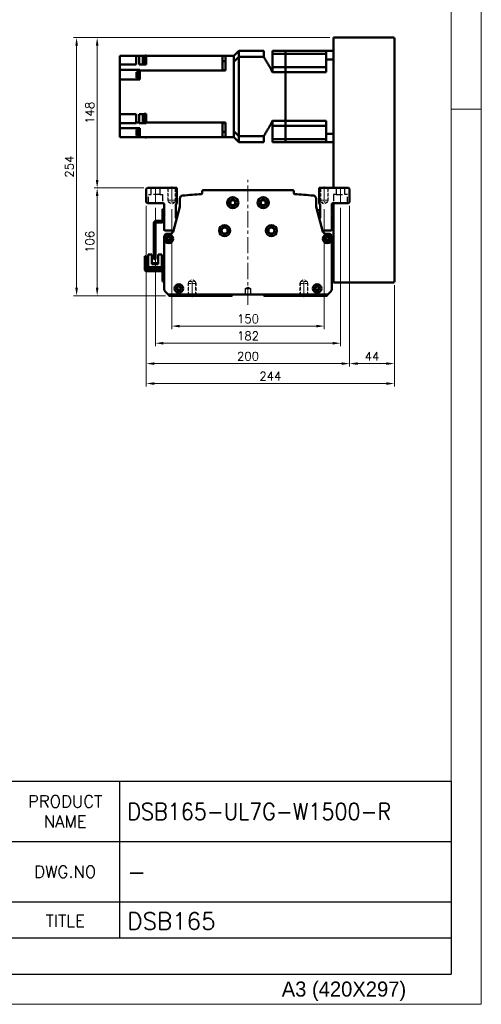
# Model space of a CAD drawing. Header units: millimetres. Extents: x 46547 to 49038, y 6223 to 10291.
# Tile 4 of 5: x 48584 to 49038, y 8529 to 9498. Entities that reach past the tile are written whole.
import ezdxf

# ---------------------------------------------------------------- set-up
doc = ezdxf.new("R2010")
doc.units = ezdxf.units.MM
doc.header["$LTSCALE"] = 0.5
for name, pattern in [('CENTER', [50.8, 31.75, -6.35, 6.35, -6.35]), ('HIDDEN', [9.525, 6.35, -3.175]), ('HIDDENX2', [19.05, 12.7, -6.35])]:
    doc.linetypes.add(name, pattern=pattern)
doc.layers.get('0').update_dxf_attribs({"lineweight": 20})
doc.layers.add('1', color=1, linetype='CENTER', lineweight=13)
doc.layers.add('외형선(ISO)', color=7, linetype='Continuous', lineweight=50)
doc.layers.add('2', color=2, linetype='HIDDENX2')
doc.layers.add('3', color=3, linetype='Continuous')
doc.styles.add('ACISOGDT', font='amgdt.shx')
doc.styles.add('DSR TEXT', font='romans.shx', dxfattribs={"bigfont": 'whgtxt.shx'})
doc.styles.get("Standard").update_dxf_attribs({"font": 'romans.shx', "bigfont": 'whgtxt.shx'})
doc.dimstyles.new('DSR', dxfattribs={"dimscale": 2, "dimtxt": 3, "dimasz": 3, "dimexe": 0.5, "dimexo": 0.5, "dimgap": 0.5, "dimtad": 1, "dimdsep": 46, "dimtxsty": 'Standard', "dimcen": 2.5, "dimclrd": 4, "dimclre": 4, "dimclrt": 2, "dimadec": 0, "dimazin": 2, "dimtfac": 1, "dimtmove": 0, "dimatfit": 3, "dimfxl": 0, "dimlwd": -1, "dimlwe": -1, "dimarcsym": 0})

# ---------------------------------------------------------------- blocks, each defined once
blk = doc.blocks.new('A$C13F00394')
at = {"layer": '3'}
for p, q in [((0, 32), (202.32, 32)), ((147.32, 32), (147.32, 6)), ((202.32, 32), (202.32, 0)), ((97.32, 22), (202.32, 22)), ((129.32, 12), (202.32, 12)), ((202.32, 6), (129.32, 6)), ((0, 0), (202.32, 0))]:
    blk.add_line(p, q, dxfattribs=at)
at = {"color": 7, "char_height": 2, "attachment_point": 5, "style": 'DSR TEXT'}
for s, insert in [('PRODUCT\\PNAME', (138.32, 27)), ('DWG.NO', (138.32, 17)), ('TITLE', (138.32, 8.83))]:
    blk.add_mtext(s, dxfattribs=dict(at, insert=insert))
blk = doc.blocks.new('A$C1C1952E1')
at = {"color": 1}
blk.add_lwpolyline([(0, 0), (420, 0), (420, 297), (0, 297)], close=True, dxfattribs=at)
at = {"color": 3}
blk.add_lwpolyline([(5, 5), (415, 5), (415, 292), (5, 292)], close=True, dxfattribs=at)
at = {"color": 7, "style": 'ACISOGDT'}
blk.add_text('A3 (420X297)', height=2.5, dxfattribs=at).set_placement((386.91, 1.28))
blk = doc.blocks.new('*D117')
at = {"color": 1, "linetype": 'ByBlock'}
for p, q in [((48733.6, 9311.7), (48733.6, 9193.46)), ((48883.6, 9311.7), (48883.6, 9193.46)), ((48741.4, 9196.46), (48875.8, 9196.46))]:
    blk.add_line(p, q, dxfattribs=at)
at = {"color": 1}
for points in [[(48741.4, 9197.76), (48741.4, 9195.16), (48733.6, 9196.46)], [(48875.8, 9197.76), (48875.8, 9195.16), (48883.6, 9196.46)]]:
    blk.add_solid(points, dxfattribs=at)
at = {"layer": 'Defpoints', "color": 0}
for p in [(48733.6, 9315.3), (48883.6, 9315.3), (48883.6, 9196.46)]:
    blk.add_point(p, dxfattribs=at)
at = {"color": 3, "insert": (48808.6, 9203.66), "char_height": 8.4, "attachment_point": 5, "style": 'DSR TEXT'}
blk.add_mtext('150', dxfattribs=at)
blk = doc.blocks.new('*D118')
at = {"color": 1, "linetype": 'ByBlock'}
for p, q in [((48717.6, 9312.83), (48717.6, 9176.63)), ((48899.6, 9312.83), (48899.6, 9176.63)), ((48725.4, 9179.63), (48891.8, 9179.63))]:
    blk.add_line(p, q, dxfattribs=at)
at = {"color": 1}
for points in [[(48725.4, 9180.93), (48725.4, 9178.33), (48717.6, 9179.63)], [(48891.8, 9180.93), (48891.8, 9178.33), (48899.6, 9179.63)]]:
    blk.add_solid(points, dxfattribs=at)
at = {"layer": 'Defpoints', "color": 0}
for p in [(48717.6, 9316.43), (48899.6, 9316.43), (48899.6, 9179.63)]:
    blk.add_point(p, dxfattribs=at)
at = {"color": 3, "insert": (48808.6, 9186.83), "char_height": 8.4, "attachment_point": 5, "style": 'DSR TEXT'}
blk.add_mtext('182', dxfattribs=at)
blk = doc.blocks.new('*D119')
at = {"color": 1, "linetype": 'ByBlock'}
for p, q in [((48708.6, 9314.83), (48708.6, 9156.57)), ((48908.6, 9314.83), (48908.6, 9156.57)), ((48716.4, 9159.57), (48900.8, 9159.57))]:
    blk.add_line(p, q, dxfattribs=at)
at = {"color": 1}
for points in [[(48716.4, 9160.87), (48716.4, 9158.27), (48708.6, 9159.57)], [(48900.8, 9160.87), (48900.8, 9158.27), (48908.6, 9159.57)]]:
    blk.add_solid(points, dxfattribs=at)
at = {"layer": 'Defpoints', "color": 0}
for p in [(48708.6, 9318.43), (48908.6, 9318.43), (48908.6, 9159.57)]:
    blk.add_point(p, dxfattribs=at)
at = {"color": 3, "insert": (48808.6, 9166.77), "char_height": 8.4, "attachment_point": 5, "style": 'DSR TEXT'}
blk.add_mtext('200', dxfattribs=at)
blk = doc.blocks.new('*D120')
at = {"color": 1, "linetype": 'ByBlock'}
for p, q in [((48908.6, 9314.83), (48908.6, 9156.57)), ((48952.6, 9236.83), (48952.6, 9156.57)), ((48916.4, 9159.57), (48944.8, 9159.57))]:
    blk.add_line(p, q, dxfattribs=at)
at = {"color": 1}
for points in [[(48916.4, 9160.87), (48916.4, 9158.27), (48908.6, 9159.57)], [(48944.8, 9160.87), (48944.8, 9158.27), (48952.6, 9159.57)]]:
    blk.add_solid(points, dxfattribs=at)
at = {"layer": 'Defpoints', "color": 0}
for p in [(48908.6, 9318.43), (48952.6, 9240.43), (48952.6, 9159.57)]:
    blk.add_point(p, dxfattribs=at)
at = {"color": 3, "insert": (48930.6, 9166.77), "char_height": 8.4, "attachment_point": 5, "style": 'DSR TEXT'}
blk.add_mtext('44', dxfattribs=at)
blk = doc.blocks.new('*D121')
at = {"color": 1, "linetype": 'ByBlock'}
for p, q in [((48708.6, 9314.83), (48708.6, 9136.94)), ((48952.6, 9236.83), (48952.6, 9136.94)), ((48716.4, 9139.94), (48944.8, 9139.94))]:
    blk.add_line(p, q, dxfattribs=at)
at = {"color": 1}
for points in [[(48716.4, 9141.24), (48716.4, 9138.64), (48708.6, 9139.94)], [(48944.8, 9141.24), (48944.8, 9138.64), (48952.6, 9139.94)]]:
    blk.add_solid(points, dxfattribs=at)
at = {"layer": 'Defpoints', "color": 0}
for p in [(48708.6, 9318.43), (48952.6, 9240.43), (48952.6, 9139.94)]:
    blk.add_point(p, dxfattribs=at)
at = {"color": 3, "insert": (48830.6, 9147.14), "char_height": 8.4, "attachment_point": 5, "style": 'DSR TEXT'}
blk.add_mtext('244', dxfattribs=at)
blk = doc.blocks.new('*D122')
at = {"color": 1, "linetype": 'ByBlock'}
for p, q in [((48706, 9332.43), (48657.25, 9332.43)), ((48660.25, 9324.63), (48660.25, 9234.23)), ((48727.5, 9226.43), (48657.25, 9226.43))]:
    blk.add_line(p, q, dxfattribs=at)
at = {"color": 1}
for points in [[(48658.95, 9324.63), (48661.55, 9324.63), (48660.25, 9332.43)], [(48658.95, 9234.23), (48661.55, 9234.23), (48660.25, 9226.43)]]:
    blk.add_solid(points, dxfattribs=at)
at = {"layer": 'Defpoints', "color": 0}
for p in [(48709.6, 9332.43), (48660.25, 9226.43), (48731.1, 9226.43)]:
    blk.add_point(p, dxfattribs=at)
at = {"color": 3, "insert": (48653.05, 9279.43), "char_height": 8.4, "attachment_point": 5, "rotation": 90, "style": 'DSR TEXT'}
blk.add_mtext('106', dxfattribs=at)
blk = doc.blocks.new('*D123')
at = {"color": 1, "linetype": 'ByBlock'}
for p, q in [((48889, 9480.43), (48657.25, 9480.43)), ((48660.25, 9340.23), (48660.25, 9472.63)), ((48706, 9332.43), (48657.25, 9332.43))]:
    blk.add_line(p, q, dxfattribs=at)
at = {"color": 1}
for points in [[(48658.95, 9472.63), (48661.55, 9472.63), (48660.25, 9480.43)], [(48658.95, 9340.23), (48661.55, 9340.23), (48660.25, 9332.43)]]:
    blk.add_solid(points, dxfattribs=at)
at = {"layer": 'Defpoints', "color": 0}
for p in [(48660.25, 9480.43), (48892.6, 9480.43), (48709.6, 9332.43)]:
    blk.add_point(p, dxfattribs=at)
at = {"color": 3, "insert": (48653.05, 9406.43), "char_height": 8.4, "attachment_point": 5, "rotation": 90, "style": 'DSR TEXT'}
blk.add_mtext('148', dxfattribs=at)
blk = doc.blocks.new('*D124')
at = {"color": 1, "linetype": 'ByBlock'}
for p, q in [((48889, 9480.43), (48637.02, 9480.43)), ((48640.02, 9472.63), (48640.02, 9234.23)), ((48727.5, 9226.43), (48637.02, 9226.43))]:
    blk.add_line(p, q, dxfattribs=at)
at = {"color": 1}
for points in [[(48638.72, 9472.63), (48641.32, 9472.63), (48640.02, 9480.43)], [(48638.72, 9234.23), (48641.32, 9234.23), (48640.02, 9226.43)]]:
    blk.add_solid(points, dxfattribs=at)
at = {"layer": 'Defpoints', "color": 0}
for p in [(48892.6, 9480.43), (48640.02, 9226.43), (48731.1, 9226.43)]:
    blk.add_point(p, dxfattribs=at)
at = {"color": 3, "insert": (48632.82, 9353.43), "char_height": 8.4, "attachment_point": 5, "rotation": 90, "style": 'DSR TEXT'}
blk.add_mtext('254', dxfattribs=at)

msp = doc.modelspace()

# ---------------------------------------------------------------- linework, layer by layer
at = {"color": 1}
msp.add_line((49038.06932, 9409.88267), (49008.40982, 9409.88267), dxfattribs=at)
at = {"color": 2, "linetype": 'HIDDEN'}
for p, q in [((48729.59807, 9332.42682), (48729.59807, 9320.42682)), ((48730.19807, 9331.82682), (48729.59807, 9332.42682)), ((48736.99807, 9331.82682), (48737.59807, 9332.42682)), ((48737.59807, 9332.42682), (48737.59807, 9320.42682)), ((48879.59807, 9332.42682), (48879.59807, 9320.42682)), ((48880.19807, 9331.82682), (48879.59807, 9332.42682)), ((48886.99807, 9331.82682), (48887.59807, 9332.42682)), ((48887.59807, 9332.42682), (48887.59807, 9320.42682)), ((48736.99807, 9331.82682), (48730.19807, 9331.82682)), ((48730.19807, 9331.82682), (48730.19807, 9318.42682)), ((48736.99807, 9331.82682), (48736.99807, 9318.42682)), ((48886.99807, 9331.82682), (48880.19807, 9331.82682)), ((48880.19807, 9331.82682), (48880.19807, 9318.42682)), ((48886.99807, 9331.82682), (48886.99807, 9318.42682)), ((48737.59807, 9320.42682), (48729.59807, 9320.42682)), ((48729.59807, 9320.42682), (48730.19807, 9319.38759)), ((48736.99807, 9318.42682), (48730.19807, 9318.42682)), ((48730.19807, 9318.42682), (48733.59807, 9316.46383)), ((48736.99807, 9318.42682), (48733.59807, 9316.46383)), ((48737.59807, 9320.42682), (48736.99807, 9319.38759)), ((48887.59807, 9320.42682), (48879.59807, 9320.42682)), ((48879.59807, 9320.42682), (48880.19807, 9319.38759)), ((48886.99807, 9318.42682), (48880.19807, 9318.42682)), ((48880.19807, 9318.42682), (48883.59807, 9316.46383)), ((48886.99807, 9318.42682), (48883.59807, 9316.46383)), ((48887.59807, 9320.42682), (48886.99807, 9319.38759)), ((48749.59807, 9238.42682), (48750.19807, 9239.46605)), ((48749.59807, 9238.42682), (48757.59807, 9238.42682)), ((48749.59807, 9226.42682), (48749.59807, 9238.42682)), ((48750.19807, 9240.42682), (48753.59807, 9242.38981)), ((48750.19807, 9240.42682), (48756.99807, 9240.42682)), ((48750.19807, 9227.02682), (48750.19807, 9240.42682)), ((48756.99807, 9240.42682), (48753.59807, 9242.38981)), ((48756.99807, 9227.02682), (48756.99807, 9240.42682)), ((48757.59807, 9238.42682), (48756.99807, 9239.46605)), ((48757.59807, 9226.42682), (48757.59807, 9238.42682)), ((48859.59807, 9238.42682), (48860.19807, 9239.46605)), ((48867.59807, 9238.42682), (48859.59807, 9238.42682)), ((48859.59807, 9226.42682), (48859.59807, 9238.42682)), ((48860.19807, 9240.42682), (48863.59807, 9242.38981)), ((48866.99807, 9240.42682), (48860.19807, 9240.42682)), ((48860.19807, 9227.02682), (48860.19807, 9240.42682)), ((48866.99807, 9240.42682), (48863.59807, 9242.38981)), ((48866.99807, 9227.02682), (48866.99807, 9240.42682)), ((48867.59807, 9238.42682), (48866.99807, 9239.46605)), ((48867.59807, 9226.42682), (48867.59807, 9238.42682)), ((48750.19807, 9227.02682), (48749.59807, 9226.42682)), ((48750.19807, 9227.02682), (48756.99807, 9227.02682)), ((48756.99807, 9227.02682), (48757.59807, 9226.42682)), ((48860.19807, 9227.02682), (48859.59807, 9226.42682)), ((48866.99807, 9227.02682), (48860.19807, 9227.02682)), ((48866.99807, 9227.02682), (48867.59807, 9226.42682))]:
    msp.add_line(p, q, dxfattribs=at)
at = {"color": 1, "linetype": 'CENTER'}
for p, q in [((48733.59807, 9333.86236), (48733.59807, 9315.29766)), ((48883.59807, 9333.86236), (48883.59807, 9315.29766)), ((48753.59807, 9224.99127), (48753.59807, 9243.55598)), ((48863.59807, 9224.99127), (48863.59807, 9243.55598))]:
    msp.add_line(p, q, dxfattribs=at)
at = {"layer": '1'}
for p, q in [((48717.59807, 9316.42682), (48717.59807, 9333.42682)), ((48808.59807, 9217.42682), (48808.59807, 9340.42682)), ((48899.59807, 9316.42682), (48899.59807, 9333.42682))]:
    msp.add_line(p, q, dxfattribs=at)
at = {"layer": '2'}
for p, q in [((48713.34807, 9325.92682), (48713.34807, 9332.42682)), ((48721.84807, 9332.42682), (48721.84807, 9325.92682)), ((48895.34807, 9332.42682), (48895.34807, 9325.92682)), ((48903.84807, 9325.92682), (48903.84807, 9332.42682)), ((48710.59807, 9325.92682), (48713.34807, 9325.92682)), ((48710.59807, 9317.42682), (48710.59807, 9325.92682)), ((48721.84807, 9325.92682), (48713.34807, 9325.92682)), ((48721.84807, 9325.92682), (48724.59807, 9325.92682)), ((48724.59807, 9325.92682), (48724.59807, 9317.42682)), ((48895.34807, 9325.92682), (48892.59807, 9325.92682)), ((48892.59807, 9325.92682), (48892.59807, 9317.42682)), ((48895.34807, 9325.92682), (48903.84807, 9325.92682)), ((48906.59807, 9325.92682), (48903.84807, 9325.92682)), ((48906.59807, 9317.42682), (48906.59807, 9325.92682)), ((48806.09807, 9233.42682), (48808.59807, 9234.92897)), ((48806.09807, 9227.42682), (48806.09807, 9233.42682)), ((48806.09807, 9233.42682), (48811.09807, 9233.42682)), ((48808.59807, 9234.92897), (48811.09807, 9233.42682)), ((48811.09807, 9233.42682), (48811.09807, 9227.42682))]:
    msp.add_line(p, q, dxfattribs=at)
at = {"layer": '3'}
for p in [(49008.40982, 8748.47582), (47808.28287, 8558.65502)]:
    msp.add_line(p, (49008.40982, 8558.65502), dxfattribs=at)
at = {"layer": '외형선(ISO)'}
for p, q in [((48951.59807, 9480.42682), (48892.59807, 9480.42682)), ((48892.59807, 9479.42682), (48892.59807, 9480.42682)), ((48892.59807, 9332.42682), (48892.59807, 9479.42682)), ((48952.59807, 9240.42682), (48952.59807, 9479.42682)), ((48682.59807, 9462.42682), (48698.59807, 9462.42682)), ((48682.59807, 9458.02682), (48682.59807, 9462.42682)), ((48682.59807, 9458.02682), (48682.59807, 9454.02682)), ((48701.59807, 9462.42682), (48698.59807, 9462.42682)), ((48698.59807, 9454.02682), (48698.59807, 9462.42682)), ((48706.59807, 9462.42682), (48701.59807, 9462.42682)), ((48701.59807, 9462.42682), (48701.59807, 9454.02682)), ((48704.99807, 9455.34672), (48704.99807, 9462.34672)), ((48707.59807, 9462.34672), (48704.99807, 9462.34672)), ((48706.59807, 9462.42682), (48707.59807, 9462.42682)), ((48706.59807, 9462.42682), (48706.59807, 9462.34672)), ((48707.59807, 9455.04672), (48707.59807, 9462.64672)), ((48708.59807, 9462.64672), (48707.59807, 9462.64672)), ((48708.59807, 9462.64672), (48708.59807, 9462.42682)), ((48708.59807, 9462.42682), (48783.59807, 9462.42682)), ((48708.59807, 9453.98776), (48708.59807, 9462.42682)), ((48783.59807, 9462.42682), (48783.59807, 9453.87067)), ((48786.59807, 9462.42682), (48783.59807, 9462.42682)), ((48786.59807, 9462.42682), (48794.59807, 9462.42682)), ((48786.59807, 9455.42682), (48786.59807, 9462.42682)), ((48794.59807, 9462.42682), (48799.59807, 9467.42682)), ((48794.59807, 9462.42682), (48794.59807, 9462.33873)), ((48794.59807, 9462.33873), (48794.59807, 9456.53385)), ((48799.59807, 9461.42942), (48799.59807, 9467.42682)), ((48824.04807, 9467.42682), (48799.59807, 9467.42682)), ((48824.04807, 9461.42942), (48799.59807, 9461.42942)), ((48799.59807, 9383.42422), (48799.59807, 9461.42942)), ((48824.04807, 9467.42682), (48824.04807, 9461.42942)), ((48832.59807, 9467.42682), (48832.59807, 9464.47904)), ((48845.59807, 9467.42682), (48832.59807, 9467.42682)), ((48832.59807, 9451.28182), (48832.59807, 9464.47904)), ((48845.59807, 9464.47904), (48832.59807, 9464.47904)), ((48845.59807, 9467.42682), (48885.59807, 9467.42682)), ((48845.59807, 9464.47904), (48845.59807, 9467.42682)), ((48845.59807, 9467.42682), (48845.59807, 9464.47904)), ((48885.59807, 9464.47904), (48845.59807, 9464.47904)), ((48845.59807, 9457.78182), (48845.59807, 9464.47904)), ((48845.59807, 9457.78182), (48845.59807, 9464.47904)), ((48885.59807, 9467.42682), (48885.59807, 9459.01917)), ((48892.59807, 9467.42682), (48885.59807, 9467.42682)), ((48885.59807, 9446.42682), (48885.59807, 9459.01917)), ((48892.59807, 9459.01917), (48885.59807, 9459.01917)), ((48698.59807, 9454.02682), (48682.59807, 9454.02682)), ((48682.59807, 9453.87067), (48682.59807, 9454.02682)), ((48682.59807, 9453.87067), (48682.59807, 9448.79393)), ((48702.09807, 9448.79393), (48682.59807, 9448.79393)), ((48682.59807, 9443.62682), (48682.59807, 9448.79393)), ((48706.59807, 9454.02682), (48701.59807, 9454.02682)), ((48702.09807, 9448.79393), (48702.09807, 9448.75949)), ((48702.09807, 9448.09301), (48702.09807, 9448.75949)), ((48707.59807, 9455.34672), (48704.99807, 9455.34672)), ((48706.59807, 9454.02682), (48706.59807, 9455.34672)), ((48706.59807, 9454.02682), (48706.59807, 9453.98776)), ((48706.59807, 9453.98776), (48708.59807, 9453.98776)), ((48708.59807, 9455.04672), (48707.59807, 9455.04672)), ((48786.59807, 9457.2911), (48783.59807, 9457.2911)), ((48783.59807, 9448.75949), (48783.59807, 9453.87067)), ((48783.59807, 9448.75949), (48783.59807, 9448.09301)), ((48786.59807, 9448.5037), (48783.59807, 9448.5037)), ((48786.59807, 9448.08439), (48786.59807, 9455.42682)), ((48794.59807, 9456.53385), (48794.59807, 9456.4305)), ((48794.59807, 9456.4305), (48794.59807, 9388.42314)), ((48794.59807, 9455.42682), (48794.59807, 9389.42682)), ((48832.59807, 9451.28182), (48832.59807, 9446.42682)), ((48845.59807, 9451.28182), (48832.59807, 9451.28182)), ((48845.59807, 9451.28182), (48845.59807, 9457.78182)), ((48845.59807, 9451.28182), (48845.59807, 9457.78182)), ((48845.59807, 9446.42682), (48845.59807, 9451.28182)), ((48885.59807, 9451.28182), (48845.59807, 9451.28182)), ((48845.59807, 9451.28182), (48845.59807, 9446.42682)), ((48682.59807, 9443.62682), (48682.59807, 9439.12682)), ((48702.09807, 9439.12682), (48682.59807, 9439.12682)), ((48682.59807, 9405.22682), (48682.59807, 9439.12682)), ((48698.89807, 9440.87539), (48698.89807, 9446.37539)), ((48698.89807, 9446.37539), (48700.89807, 9446.37539)), ((48698.89807, 9440.87539), (48700.89807, 9440.87539)), ((48700.89807, 9440.67539), (48700.89807, 9446.57539)), ((48700.89807, 9446.57539), (48701.59807, 9446.57539)), ((48700.89807, 9440.67539), (48701.59807, 9440.67539)), ((48701.59807, 9440.62539), (48701.59807, 9446.62539)), ((48701.59807, 9446.62539), (48702.09807, 9446.62539)), ((48701.59807, 9440.62539), (48702.09807, 9440.62539)), ((48783.59807, 9448.09301), (48702.09807, 9448.09301)), ((48702.09807, 9448.09301), (48702.09807, 9439.12682)), ((48783.59807, 9448.09301), (48783.59807, 9448.08439)), ((48786.59807, 9448.08439), (48783.59807, 9448.08439)), ((48845.59807, 9446.42682), (48832.59807, 9446.42682)), ((48845.59807, 9398.42682), (48845.59807, 9446.42682)), ((48845.59807, 9446.42682), (48885.59807, 9446.42682)), ((48845.59807, 9398.42682), (48845.59807, 9446.42682)), ((48682.59807, 9405.22682), (48698.59807, 9405.22682)), ((48682.59807, 9405.22682), (48682.59807, 9401.22682)), ((48682.59807, 9396.10488), (48682.59807, 9401.22682)), ((48698.59807, 9405.22682), (48698.59807, 9396.76063)), ((48701.59807, 9405.22682), (48701.59807, 9396.76063)), ((48706.59807, 9405.22682), (48701.59807, 9405.22682)), ((48704.99807, 9397.2162), (48704.99807, 9404.2162)), ((48707.59807, 9404.2162), (48704.99807, 9404.2162)), ((48706.59807, 9405.22824), (48706.59807, 9405.22682)), ((48706.59807, 9405.22824), (48708.59807, 9405.22824)), ((48706.59807, 9404.2162), (48706.59807, 9405.22682)), ((48707.59807, 9396.9162), (48707.59807, 9404.5162)), ((48708.59807, 9404.5162), (48707.59807, 9404.5162)), ((48708.59807, 9401.99013), (48708.59807, 9405.22824)), ((48708.59807, 9401.99013), (48708.59807, 9399.44228)), ((48698.59807, 9396.10488), (48682.59807, 9396.10488)), ((48682.59807, 9396.09415), (48682.59807, 9396.10488)), ((48682.59807, 9396.09415), (48682.59807, 9391.32682)), ((48702.09807, 9391.32682), (48682.59807, 9391.32682)), ((48682.59807, 9391.32682), (48682.59807, 9386.82682)), ((48701.59807, 9396.76063), (48698.59807, 9396.76063)), ((48698.59807, 9396.10488), (48698.59807, 9396.76063)), ((48701.59807, 9396.76063), (48701.59807, 9396.10488)), ((48706.59807, 9396.10488), (48701.59807, 9396.10488)), ((48702.09807, 9391.32682), (48702.09807, 9390.98297)), ((48702.09807, 9382.42682), (48702.09807, 9390.98297)), ((48707.59807, 9397.2162), (48704.99807, 9397.2162)), ((48706.59807, 9397.2162), (48706.59807, 9396.10488)), ((48706.59807, 9396.10488), (48706.59807, 9396.10219)), ((48708.59807, 9396.10219), (48706.59807, 9396.10219)), ((48708.59807, 9396.9162), (48707.59807, 9396.9162)), ((48708.59807, 9396.76063), (48708.59807, 9399.44228)), ((48783.59807, 9396.76063), (48708.59807, 9396.76063)), ((48708.59807, 9396.10219), (48708.59807, 9396.76063)), ((48783.59807, 9396.76925), (48783.59807, 9396.76063)), ((48783.59807, 9396.76925), (48786.59807, 9396.76925)), ((48783.59807, 9396.76063), (48783.59807, 9396.09415)), ((48783.59807, 9396.34994), (48786.59807, 9396.34994)), ((48783.59807, 9390.98297), (48783.59807, 9396.09415)), ((48783.59807, 9390.98297), (48783.59807, 9382.42682)), ((48786.59807, 9389.42682), (48786.59807, 9396.76925)), ((48832.59807, 9398.42682), (48832.59807, 9393.57182)), ((48845.59807, 9398.42682), (48832.59807, 9398.42682)), ((48832.59807, 9393.57182), (48832.59807, 9380.3746)), ((48845.59807, 9393.57182), (48832.59807, 9393.57182)), ((48845.59807, 9393.57182), (48845.59807, 9398.42682)), ((48845.59807, 9398.42682), (48885.59807, 9398.42682)), ((48845.59807, 9398.42682), (48845.59807, 9393.57182)), ((48845.59807, 9387.07182), (48845.59807, 9393.57182)), ((48885.59807, 9393.57182), (48845.59807, 9393.57182)), ((48845.59807, 9387.07182), (48845.59807, 9393.57182)), ((48885.59807, 9385.83447), (48885.59807, 9398.42682)), ((48682.59807, 9382.42682), (48682.59807, 9386.82682)), ((48702.09807, 9382.42682), (48682.59807, 9382.42682)), ((48698.89807, 9384.11588), (48698.89807, 9389.61588)), ((48698.89807, 9389.61588), (48700.89807, 9389.61588)), ((48698.89807, 9384.11588), (48700.89807, 9384.11588)), ((48700.89807, 9383.91588), (48700.89807, 9389.81588)), ((48700.89807, 9389.81588), (48701.59807, 9389.81588)), ((48700.89807, 9383.91588), (48701.59807, 9383.91588)), ((48701.59807, 9383.86588), (48701.59807, 9389.86588)), ((48701.59807, 9389.86588), (48702.09807, 9389.86588)), ((48701.59807, 9383.86588), (48702.09807, 9383.86588)), ((48783.59807, 9382.42682), (48702.09807, 9382.42682)), ((48707.59807, 9382.20692), (48707.59807, 9382.42682)), ((48708.59807, 9382.20692), (48707.59807, 9382.20692)), ((48708.59807, 9382.42682), (48708.59807, 9382.20692)), ((48783.59807, 9387.56254), (48786.59807, 9387.56254)), ((48783.59807, 9382.42682), (48786.59807, 9382.42682)), ((48786.59807, 9382.42682), (48786.59807, 9389.42682)), ((48786.59807, 9382.42682), (48794.59807, 9382.42682)), ((48794.59807, 9388.31979), (48794.59807, 9388.42314)), ((48794.59807, 9388.31979), (48794.59807, 9382.51491)), ((48794.59807, 9382.42682), (48794.59807, 9382.51491)), ((48799.59807, 9377.42682), (48794.59807, 9382.42682)), ((48799.59807, 9377.42682), (48799.59807, 9383.42422)), ((48824.04807, 9383.42422), (48799.59807, 9383.42422)), ((48824.04807, 9383.42422), (48824.04807, 9377.42682)), ((48845.59807, 9380.3746), (48845.59807, 9387.07182)), ((48845.59807, 9380.3746), (48845.59807, 9387.07182)), ((48885.59807, 9385.83447), (48885.59807, 9377.42682)), ((48892.59807, 9385.83447), (48885.59807, 9385.83447)), ((48824.04807, 9377.42682), (48799.59807, 9377.42682)), ((48832.59807, 9380.3746), (48832.59807, 9377.42682)), ((48845.59807, 9380.3746), (48832.59807, 9380.3746)), ((48845.59807, 9377.42682), (48832.59807, 9377.42682)), ((48845.59807, 9377.42682), (48845.59807, 9380.3746)), ((48885.59807, 9380.3746), (48845.59807, 9380.3746)), ((48845.59807, 9380.3746), (48845.59807, 9377.42682)), ((48845.59807, 9377.42682), (48885.59807, 9377.42682)), ((48892.59807, 9377.42682), (48885.59807, 9377.42682)), ((48709.59807, 9332.42682), (48708.59807, 9331.42682)), ((48738.59807, 9332.42682), (48709.59807, 9332.42682)), ((48738.59807, 9317.75136), (48738.59807, 9332.42682)), ((48878.59807, 9332.42682), (48878.59807, 9317.75136)), ((48907.59807, 9332.42682), (48878.59807, 9332.42682)), ((48908.59807, 9331.42682), (48907.59807, 9332.42682)), ((48708.59807, 9331.42682), (48708.59807, 9318.42682)), ((48763.37066, 9328.42682), (48763.37066, 9326.9141)), ((48851.82548, 9330.42682), (48765.37066, 9330.42682)), ((48853.82548, 9326.9141), (48853.82548, 9328.42682)), ((48908.59807, 9318.42682), (48908.59807, 9331.42682)), ((48708.59807, 9318.42682), (48709.59807, 9317.42682)), ((48709.59807, 9317.42682), (48725.09807, 9317.42682)), ((48726.09807, 9316.42682), (48726.09807, 9309.92682)), ((48741.53142, 9313.75352), (48734.83771, 9289.34988)), ((48737.59807, 9303.42682), (48737.59807, 9314.75136)), ((48741.59807, 9321.88994), (48741.59807, 9314.1125)), ((48875.59807, 9314.1125), (48875.59807, 9321.88994)), ((48882.35843, 9289.34988), (48875.66473, 9313.75352)), ((48879.59807, 9314.75136), (48879.59807, 9303.42682)), ((48891.09807, 9309.92682), (48891.09807, 9316.42682)), ((48892.09807, 9317.42682), (48907.59807, 9317.42682)), ((48892.59807, 9240.42682), (48892.59807, 9317.42682)), ((48907.59807, 9317.42682), (48908.59807, 9318.42682)), ((48724.49807, 9311.42682), (48724.49807, 9300.02682)), ((48726.09807, 9311.42682), (48724.49807, 9311.42682)), ((48726.09807, 9309.92682), (48726.59807, 9309.42682)), ((48726.09807, 9308.92682), (48726.09807, 9309.92682)), ((48726.59807, 9309.42682), (48726.09807, 9308.92682)), ((48726.09807, 9308.92682), (48726.09807, 9307.92682)), ((48726.09807, 9307.92682), (48726.59807, 9307.42682)), ((48726.09807, 9306.92682), (48726.09807, 9307.92682)), ((48726.59807, 9307.42682), (48726.09807, 9306.92682)), ((48726.09807, 9306.92682), (48726.09807, 9305.92682)), ((48726.09807, 9305.92682), (48726.59807, 9305.42682)), ((48726.09807, 9304.92682), (48726.09807, 9305.92682)), ((48726.59807, 9305.42682), (48726.09807, 9304.92682)), ((48726.09807, 9304.92682), (48726.09807, 9291.42682)), ((48879.59807, 9310.42682), (48876.57721, 9310.42682)), ((48890.59807, 9309.42682), (48891.09807, 9309.92682)), ((48891.09807, 9308.92682), (48890.59807, 9309.42682)), ((48890.59807, 9307.42682), (48891.09807, 9307.92682)), ((48891.09807, 9306.92682), (48890.59807, 9307.42682)), ((48890.59807, 9305.42682), (48891.09807, 9305.92682)), ((48891.09807, 9304.92682), (48890.59807, 9305.42682)), ((48891.09807, 9307.92682), (48891.09807, 9308.92682)), ((48891.09807, 9305.92682), (48891.09807, 9306.92682)), ((48891.09807, 9291.42682), (48891.09807, 9304.92682)), ((48716.09807, 9262.42682), (48716.09807, 9297.92682)), ((48717.69807, 9297.92682), (48717.69807, 9262.42682)), ((48718.19807, 9300.02682), (48723.99807, 9300.02682)), ((48723.99807, 9298.42682), (48718.19807, 9298.42682)), ((48724.49807, 9300.02682), (48726.03768, 9300.02682)), ((48726.09807, 9284.42682), (48726.09807, 9232.66946)), ((48727.09807, 9290.42682), (48733.59807, 9290.42682)), ((48732.03767, 9287.42682), (48729.09807, 9287.42682)), ((48883.59807, 9290.42682), (48890.09807, 9290.42682)), ((48888.09807, 9287.42682), (48885.15847, 9287.42682)), ((48891.09807, 9232.66946), (48891.09807, 9284.42682)), ((48707.09811, 9262.42702), (48707.09812, 9265.42702)), ((48708.69812, 9265.42701), (48707.09812, 9265.42702)), ((48708.69812, 9265.42701), (48708.69811, 9262.42701)), ((48710.3981, 9266.92701), (48710.39808, 9254.52701)), ((48714.0981, 9266.927), (48710.3981, 9266.92701)), ((48714.09809, 9257.527), (48714.0981, 9266.927)), ((48720.0981, 9266.92699), (48720.09809, 9257.52699)), ((48723.7981, 9266.92698), (48720.0981, 9266.92699)), ((48723.79808, 9254.52698), (48723.7981, 9266.92698)), ((48707.09811, 9262.42702), (48707.09809, 9252.42702)), ((48708.69809, 9252.52701), (48708.69811, 9262.42701)), ((48710.39808, 9252.02701), (48710.39808, 9254.52701)), ((48712.39808, 9254.52701), (48710.39808, 9254.52701)), ((48721.79808, 9254.52699), (48712.39808, 9254.52701)), ((48714.09809, 9258.527), (48720.09809, 9258.52699)), ((48720.09809, 9258.22699), (48714.09809, 9258.227)), ((48714.09809, 9257.527), (48720.09809, 9257.52699)), ((48717.69807, 9262.42682), (48716.09807, 9262.42682)), ((48723.79808, 9254.52698), (48721.79808, 9254.52699)), ((48723.79808, 9254.52698), (48723.79808, 9252.02698)), ((48892.59807, 9254.42682), (48891.09807, 9254.42682)), ((48709.09809, 9250.42701), (48723.99809, 9250.42698)), ((48724.09809, 9252.02698), (48709.19809, 9252.02701)), ((48724.49809, 9249.92698), (48724.49808, 9243.42698)), ((48724.49807, 9240.42698), (48724.49808, 9243.42698)), ((48724.49807, 9240.42698), (48726.09807, 9240.42698)), ((48892.59807, 9239.42682), (48892.59807, 9240.42682)), ((48892.59807, 9239.42682), (48951.59807, 9239.42682)), ((48726.97675, 9230.54814), (48730.09807, 9227.42682)), ((48730.09807, 9227.42682), (48731.09807, 9226.42682)), ((48730.09807, 9227.42682), (48887.09807, 9227.42682)), ((48731.09807, 9226.42682), (48792.59807, 9226.42682)), ((48792.59807, 9226.42682), (48793.45163, 9227.28037)), ((48823.74452, 9227.28037), (48824.59807, 9226.42682)), ((48824.59807, 9226.42682), (48886.09807, 9226.42682)), ((48886.09807, 9226.42682), (48887.09807, 9227.42682)), ((48887.09807, 9227.42682), (48890.21939, 9230.54814))]:
    msp.add_line(p, q, dxfattribs=at)
for centre, radius in [((48793.59807, 9317.92682), 5.5), ((48823.59807, 9317.92682), 5.5), ((48793.59807, 9317.92682), 3.3), ((48793.59807, 9317.92682), 2.4585), ((48823.59807, 9317.92682), 3.3), ((48823.59807, 9317.92682), 2.4585), ((48785.59807, 9290.42682), 5.5), ((48785.59807, 9290.42682), 3.3), ((48785.59807, 9290.42682), 2.9585), ((48831.59807, 9290.42682), 5.5), ((48831.59807, 9290.42682), 3.3), ((48831.59807, 9290.42682), 2.9585), ((48730.59807, 9282.42682), 4.25), ((48730.59807, 9282.42682), 2.25), ((48886.59807, 9282.42682), 4.25), ((48886.59807, 9282.42682), 2.25), ((48740.59807, 9233.42682), 4.25), ((48740.59807, 9233.42682), 2.25), ((48876.59807, 9233.42682), 4.25), ((48876.59807, 9233.42682), 2.25)]:
    msp.add_circle(centre, radius, dxfattribs=at)
for centre, radius, start, end in [((48951.59807, 9479.42682), 1, 0, 90), ((48744.59807, 9321.88994), 3, 95.80911543, 180), ((48794.59807, 8830.42682), 497, 93.65644441, 95.80911544), ((48762.87066, 9326.9141), 0.5, 273.65644441, 0), ((48765.37066, 9328.42682), 2, 90.00000006, 180), ((48851.82548, 9328.42682), 2, 0, 90.00000006), ((48854.32548, 9326.9141), 0.5, 180, 266.34355561), ((48822.59807, 8830.42682), 497, 84.19088467, 86.34355571), ((48872.59807, 9321.88994), 3, 0, 84.19088467), ((48725.09807, 9316.42682), 1, 0, 90), ((48742.59807, 9314.75136), 5, 143.13010235, 180), ((48740.59807, 9314.1125), 1, 338.96248903, 0), ((48876.59807, 9314.1125), 1, 180, 201.03751108), ((48874.59807, 9314.75136), 5, 0, 36.86989765), ((48892.09807, 9316.42682), 1, 90, 180), ((48738.59807, 9303.42682), 1, 180, 260.24117555), ((48878.59807, 9303.42682), 1, 279.75876885, 0), ((48718.19807, 9297.92682), 2.1, 90, 180), ((48718.19807, 9297.92682), 0.5, 90, 180), ((48723.99807, 9300.52682), 0.5, 270, 0), ((48723.99807, 9300.52682), 2.1, 270, 346.225853), ((48723.99807, 9300.52682), 2.1, 346.225853, 0), ((48727.09807, 9291.42682), 1, 180, 270), ((48729.09807, 9284.42682), 3, 90.00000006, 180), ((48730.59807, 9282.42682), 1.5, 41.40962211, 318.59037789), ((48732.09807, 9283.74969), 0.5, 221.40962211, 335.37910443), ((48732.03767, 9290.42682), 3, 270.00000006, 338.96248903), ((48733.59807, 9287.42682), 3, 61.42737304, 90), ((48883.59807, 9287.42682), 3, 90, 118.57264542), ((48885.15847, 9290.42682), 3, 201.03751108, 270.00000006), ((48885.09807, 9283.74969), 0.5, 204.62088507, 318.59037789), ((48886.59807, 9282.42682), 1.5, 221.40962211, 138.59037789), ((48888.09807, 9284.42682), 3, 0, 90.00000006), ((48890.09807, 9291.42682), 1, 270, 0), ((48732.09807, 9281.10394), 0.5, 24.62089558, 138.59037789), ((48885.09807, 9281.10394), 0.5, 41.40962211, 155.37909392), ((48886.59807, 9282.42682), 1.621, 148.98236194, 211.01763805), ((48709.09809, 9252.42701), 2, 179.99988906, 269.99988906), ((48709.19809, 9252.52701), 0.5, 179.99988906, 269.99988906), ((48723.99809, 9249.92698), 0.5, 359.99988906, 89.99988906), ((48724.09809, 9250.02698), 2, 0.24541394, 89.99988906), ((48739.12838, 9234.92682), 0.5, 314.4153086, 55.46537147), ((48742.06777, 9234.92682), 0.5, 124.5346223, 225.5846914), ((48875.12838, 9234.92682), 0.5, 314.4153086, 55.4653854), ((48878.06777, 9234.92682), 0.5, 124.53460837, 225.5846914), ((48951.59807, 9240.42682), 1, 270, 0), ((48729.09807, 9232.66946), 3, 180, 225.00000006), ((48740.59807, 9233.42682), 1.6, 134.4153086, 45.5846914), ((48793.80518, 9226.92682), 0.5, 90, 135), ((48823.39096, 9226.92682), 0.5, 45, 90), ((48876.59807, 9233.42682), 1.6, 134.4153086, 45.5846914), ((48888.09807, 9232.66946), 3, 315.00000006, 0)]:
    msp.add_arc(centre, radius, start, end, dxfattribs=at)
for points in [[(48799.59807, 9461.42942), (48799.02885, 9460.86073), (48797.8995, 9459.73221), (48796.23271, 9458.06582), (48795.1399, 9456.97266), (48794.59807, 9456.4305)], [(48794.59807, 9388.42314), (48795.14017, 9387.8807), (48796.23335, 9386.78718), (48797.90015, 9385.12078), (48799.02912, 9383.99263), (48799.59807, 9383.42422)]]:
    msp.add_open_spline(points, degree=3, dxfattribs=at)
for points, weights in [([(48832.59807, 9446.42682), (48829.34106, 9453.34796), (48824.04807, 9461.42942)], [1.35416666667, 1.30973118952, 1.24342419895]), ([(48824.04807, 9383.42422), (48829.34106, 9391.50568), (48832.59807, 9398.42682)], [1.24342419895, 1.30973118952, 1.35416666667])]:
    msp.add_rational_spline(points, weights, degree=2, dxfattribs=at)

# ---------------------------------------------------------------- block references
at = {"xscale": 5.931900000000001, "yscale": 5.931900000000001, "zscale": 5.931900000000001}
for name, p in [('A$C1C1952E1', (46546.67132, 8528.99552)), ('A$C13F00394', (47808.28288, 8558.65502))]:
    msp.add_blockref(name, p, dxfattribs=at)

# ---------------------------------------------------------------- texts
at = {"color": 2, "style": 'DSR TEXT', "width": 0.9}
msp.add_text('DSB165-UL7G-W1500-R', height=16.60932, dxfattribs=at).set_placement((48689.92945, 8710.40283))
at = {"color": 2, "style": 'DSR TEXT'}
for s, p in [('-', (48689.92945, 8651.08383)), ('DSB165', (48689.92945, 8602.59245))]:
    msp.add_text(s, height=16.60932, dxfattribs=at).set_placement(p)

# ---------------------------------------------------------------- dimensions: what is measured, and where the dimension line sits
for base, p1, p2, picture, middle in [((48640.01555, 9226.42682), (48892.59807, 9480.42682), (48731.09807, 9226.42682), '*D124', (48632.81555, 9353.42682)), ((48660.24873, 9480.42682), (48709.59807, 9332.42682), (48892.59807, 9480.42682), '*D123', (48653.04873, 9406.42682)), ((48660.24873, 9226.42682), (48709.59807, 9332.42682), (48731.09807, 9226.42682), '*D122', (48653.04873, 9279.42682))]:
    dim = msp.add_linear_dim(base=base, p1=p1, p2=p2, angle=90, dimstyle='DSR', override={"dimscale": 3, "dimtxt": 2.8, "dimasz": 2.600136, "dimexe": 1, "dimexo": 1.2, "dimgap": 1, "dimdec": 4, "dimtxsty": 'DSR TEXT', "dimclrd": 1, "dimclre": 1, "dimclrt": 3, "dimtdec": 4, "dimtix": 1})
    dim.commit()
    dim.dimension.update_dxf_attribs({"geometry": picture, "text_midpoint": middle})
for base, p1, p2, picture, middle in [((48908.59807, 9159.57426), (48708.59807, 9318.42682), (48908.59807, 9318.42682), '*D119', (48808.59807, 9166.77426)), ((48952.59807, 9139.94368), (48708.59807, 9318.42682), (48952.59807, 9240.42682), '*D121', (48830.59807, 9147.14368)), ((48899.59807, 9179.6309), (48717.59807, 9316.42682), (48899.59807, 9316.42682), '*D118', (48808.59807, 9186.8309)), ((48883.59807, 9196.46119), (48733.59807, 9315.29766), (48883.59807, 9315.29766), '*D117', (48808.59807, 9203.66119)), ((48952.59807, 9159.57426), (48908.59807, 9318.42682), (48952.59807, 9240.42682), '*D120', (48930.59807, 9166.77426))]:
    dim = msp.add_linear_dim(base=base, p1=p1, p2=p2, dimstyle='DSR', override={"dimscale": 3, "dimtxt": 2.8, "dimasz": 2.600136, "dimexe": 1, "dimexo": 1.2, "dimgap": 1, "dimdec": 4, "dimtxsty": 'DSR TEXT', "dimclrd": 1, "dimclre": 1, "dimclrt": 3, "dimtdec": 4, "dimtix": 1})
    dim.commit()
    dim.dimension.update_dxf_attribs({"geometry": picture, "text_midpoint": middle})

doc.saveas('drawing.dxf')
